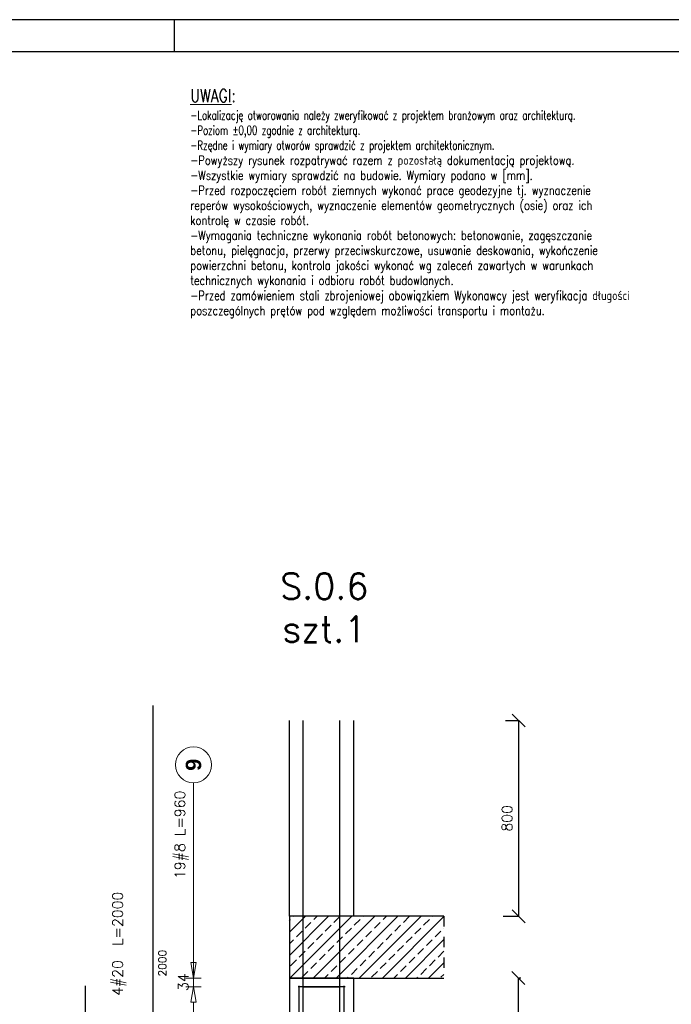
# Model space of a CAD drawing. Header units: millimetres. Extents: x -62590 to 46238, y 147773 to 522018.
# Tile 22 of 93: x 14888 to 17418, y 237820 to 241643. Entities that reach past the tile are written whole.
import ezdxf

# ---------------------------------------------------------------- set-up
doc = ezdxf.new("R2010")
doc.units = ezdxf.units.MM
doc.linetypes.add('DASHED', pattern=[2, 1, -1])
for name, color, linetype in [('!PB_Ramka', 7, 'Continuous'), ('AutoCAD_Structural_Detailing_deskowanie', 2, 'Continuous'), ('AutoCAD_Structural_Detailing_kształt pręta', 7, 'Continuous'), ('AutoCAD_Structural_Detailing_opis rozkładu', 7, 'Continuous'), ('AutoCAD_Structural_Detailing_pręt wyrzucony', 7, 'Continuous'), ('AutoCAD_Structural_Detailing_rozkład pręta', 7, 'Continuous'), ('e-cad_cienkie', 1, 'Continuous'), ('e-cad_opisy', 7, 'Continuous'), ('e-cad_wymiary', 1, 'Continuous')]:
    doc.layers.add(name, color=color, linetype=linetype)
doc.styles.add('e-cad_2', font='simplex.shx', dxfattribs={"width": 0.8})
doc.styles.add('style1', font='simplex.shx')
doc.styles.add('style3', font='arialbd.ttf')
doc.dimstyles.new('RBCT DIM 20', dxfattribs={"dimtxt": 40, "dimasz": 50, "dimexe": 2.5, "dimexo": 150, "dimgap": 25, "dimtad": 1, "dimdec": 0, "dimzin": 1, "dimtxsty": 'style1', "dimblk": 'OBLIQUE', "dimcen": 50, "dimclrd": 8, "dimclre": 8, "dimclrt": 2, "dimadec": 0, "dimazin": 0, "dimtfac": 1, "dimtdec": 0, "dimtmove": 0, "dimatfit": 3, "dimfxl": 1, "dimarcsym": 0})

# ---------------------------------------------------------------- blocks, each defined once
blk = doc.blocks.new('_Oblique')
at = {"color": 0, "linetype": 'ByBlock', "lineweight": -2}
blk.add_line((-0.5, -0.5), (0.5, 0.5), dxfattribs=at)
blk = doc.blocks.new('*D284')
at = {"layer": 'AutoCAD_Structural_Detailing_deskowanie', "color": 8, "lineweight": -2}
for p, q in [((16824.4, 234881.6), (16824.4, 237921.6)), ((16834.4, 237921.6), (16826.9, 237921.6)), ((16834.4, 234881.6), (16826.9, 234881.6))]:
    blk.add_line(p, q, dxfattribs=at)
at = {"layer": 'Defpoints', "color": 0, "ltscale": 40}
for p in [(16684.4, 237921.6), (16824.4, 237921.6), (16684.4, 234881.6)]:
    blk.add_point(p, dxfattribs=at)
at = {"layer": 'AutoCAD_Structural_Detailing_deskowanie', "color": 8, "lineweight": -2, "ltscale": 40, "xscale": 50, "yscale": 50, "zscale": 50}
for p, rotation in [((16824.4, 237921.6), 90), ((16824.4, 234881.6), 270)]:
    blk.add_blockref('_Oblique', p, dxfattribs=dict(at, rotation=rotation))
at = {"layer": 'AutoCAD_Structural_Detailing_deskowanie', "color": 2, "ltscale": 40, "insert": (16779.4, 236401.6), "char_height": 40, "attachment_point": 5, "rotation": 90, "style": 'style1'}
blk.add_mtext('3040', dxfattribs=at)
blk = doc.blocks.new('*D264')
at = {"layer": 'AutoCAD_Structural_Detailing_deskowanie', "color": 8, "lineweight": -2}
for p, q in [((16775, 238921.6), (16827.8, 238921.6)), ((16825.3, 238921.6), (16825.3, 238161.6)), ((16765.4, 238161.6), (16827.8, 238161.6))]:
    blk.add_line(p, q, dxfattribs=at)
at = {"layer": 'Defpoints', "color": 0, "ltscale": 40}
for p in [(16625, 238921.6), (16615.4, 238161.6), (16825.3, 238161.6)]:
    blk.add_point(p, dxfattribs=at)
at = {"layer": 'AutoCAD_Structural_Detailing_deskowanie', "color": 8, "lineweight": -2, "ltscale": 40, "xscale": 50, "yscale": 50, "zscale": 50}
for p, rotation in [((16825.3, 238921.6), 90), ((16825.3, 238161.6), 270)]:
    blk.add_blockref('_Oblique', p, dxfattribs=dict(at, rotation=rotation))
at = {"layer": 'AutoCAD_Structural_Detailing_deskowanie', "color": 2, "ltscale": 40, "insert": (16780.3, 238541.6), "char_height": 40, "attachment_point": 5, "rotation": 90, "style": 'style1'}
blk.add_mtext('800', dxfattribs=at)
blk = doc.blocks.new('*U306')
at = {"layer": 'e-cad_opisy', "color": 8, "ltscale": 0.4}
for points in [[(0, 0), (750, 0), (750, 420), (25, 420), (25, 297), (0, 297), (0, 0)], [(570, 420), (570, 415)]]:
    blk.add_lwpolyline(points, dxfattribs=at)
at = {"layer": 'e-cad_opisy', "color": 3, "ltscale": 0.4}
blk.add_lwpolyline([(30, 5), (745, 5), (745, 415), (30, 415), (30, 5)], dxfattribs=at)

msp = doc.modelspace()

# ---------------------------------------------------------------- hatches: boundary and pattern name
at = {"layer": 'e-cad_cienkie', "linetype": 'ByBlock', "ltscale": 40}
h = msp.add_hatch(dxfattribs=at)
h.set_pattern_fill('ANSI33', color=8, scale=10)
h.set_pattern_definition([(45, (19071.854, -12456.34), (-44.90128, 44.90128), []), (45, (19116.755, -12456.34), (-44.90128, 44.90128), [31.75, -15.875])])
h.paths.add_polyline_path([(16535.3, 238161.6), (15935.3, 238161.6), (15935.3, 237921.6), (16535.3, 237921.6)])

# ---------------------------------------------------------------- linework, layer by layer
at = {"layer": 'AutoCAD_Structural_Detailing_deskowanie', "color": 2, "linetype": 'Continuous'}
for p, q in [((16185.3, 237921.6), (15935.3, 237921.6)), ((15935.3, 237921.6), (15935.3, 234931.6)), ((16185.3, 234931.6), (16185.3, 237921.6))]:
    msp.add_line(p, q, dxfattribs=at)
at = {"layer": 'AutoCAD_Structural_Detailing_kształt pręta', "color": 3}
for p, q in [((15989.2, 236921.6), (15989.2, 238921.6)), ((16131.4, 236921.6), (16131.4, 238921.6)), ((15973.3, 234881.6), (15973.3, 237891.6)), ((16147.3, 234881.6), (16147.3, 237891.6))]:
    msp.add_line(p, q, dxfattribs=at)
at = {"layer": 'AutoCAD_Structural_Detailing_opis rozkładu', "color": 8, "lineweight": 0}
for p, q in [((15563.1, 238679.7), (15563.1, 237921.6)), ((15563.1, 238041.6), (15563.1, 237981.6)), ((15563.1, 237921.6), (15553.1, 237981.6)), ((15573.1, 237981.6), (15553.1, 237981.6)), ((15573.1, 237981.6), (15563.1, 237921.6)), ((15593.1, 237921.6), (15533.1, 237921.6)), ((15563.1, 237887.6), (15563.1, 237921.6)), ((15533.1, 237887.6), (15593.1, 237887.6)), ((15553.1, 237827.6), (15563.1, 237887.6)), ((15563.1, 237887.6), (15573.1, 237827.6)), ((15553.1, 237827.6), (15573.1, 237827.6)), ((15563.1, 237762.6), (15563.1, 237827.6))]:
    msp.add_line(p, q, dxfattribs=at)
msp.add_circle((15563.1, 238749.7), 70, dxfattribs=at)
at = {"layer": 'AutoCAD_Structural_Detailing_pręt wyrzucony', "color": 3}
for p, q in [((15406.6, 236979.6, -209.2), (15406.6, 238979.6, -209.2)), ((15143, 234881.6, -166.8), (15143, 237891.6, -166.8))]:
    msp.add_line(p, q, dxfattribs=at)
at = {"layer": 'AutoCAD_Structural_Detailing_rozkład pręta', "color": 3, "linetype": 'ByBlock', "lineweight": 25}
for p, q in [((15989.3, 237887.6), (15969.3, 237887.6)), ((15989.3, 237887.6), (15969.3, 237887.6)), ((16003.5, 237887.6), (15969.3, 237887.6)), ((16010.5, 237887.6), (15975.2, 237887.6)), ((15989.3, 237887.6), (16131.3, 237887.6)), ((16131.3, 237887.6), (15989.3, 237887.6)), ((16003.5, 237887.6), (16038.8, 237887.6)), ((16151.3, 237887.6), (16131.3, 237887.6)), ((16151.3, 237887.6), (16131.3, 237887.6))]:
    msp.add_line(p, q, dxfattribs=at)
at = {"layer": 'e-cad_cienkie', "color": 1, "linetype": 'ByBlock', "ltscale": 40}
for p, q in [((15935.3, 238161.6), (15935.3, 238921.6)), ((16185.3, 238161.6), (16185.3, 238921.6))]:
    msp.add_line(p, q, dxfattribs=at)
at = {"layer": 'e-cad_cienkie', "color": 8, "linetype": 'DASHED', "ltscale": 40}
msp.add_line((16535.3, 238161.6), (16535.3, 237921.6), dxfattribs=at)
at = {"layer": 'e-cad_cienkie', "color": 1, "linetype": 'ByBlock', "ltscale": 40}
msp.add_lwpolyline([(16535.3, 238161.6), (15935.3, 238161.6), (15935.3, 237921.6), (16535.3, 237921.6)], dxfattribs=at)

# ---------------------------------------------------------------- block references
at = {"layer": '!PB_Ramka', "xscale": 25, "yscale": 25, "zscale": 25}
msp.add_blockref('*U306', (1238, 231142.6), dxfattribs=at)

# ---------------------------------------------------------------- texts
at = {"color": 1, "insert": (16070.7, 239492.8), "char_height": 100, "attachment_point": 2, "style": 'style1'}
msp.add_mtext('S.0.6\\Pszt.1', dxfattribs=at)
at = {"layer": 'AutoCAD_Structural_Detailing_opis rozkładu', "color": 1, "insert": (15563.1, 238749.7), "char_height": 60, "attachment_point": 5, "rotation": 90, "style": 'style3'}
msp.add_mtext('9', dxfattribs=at)
at = {"layer": 'AutoCAD_Structural_Detailing_opis rozkładu', "color": 2, "char_height": 40, "rotation": 90, "style": 'style1'}
for s, insert, attachment_point in [('19#8 L=960', (15516.5, 238477.8), 5), ('34', (15543.1, 237871.3), 7)]:
    msp.add_mtext(s, dxfattribs=dict(at, insert=insert, attachment_point=attachment_point))
at = {"layer": 'AutoCAD_Structural_Detailing_pręt wyrzucony', "color": 2, "attachment_point": 5, "rotation": 90, "style": 'style1'}
for s, insert, char_height in [('4#20  L=2000', (15274.7, 238054.5, -130.7), 40), ('2000', (15441.6, 237979.6, -209.2), 30)]:
    msp.add_mtext(s, dxfattribs=dict(at, insert=insert, char_height=char_height))
at = {"layer": 'e-cad_wymiary', "lineweight": 0, "ltscale": 10, "insert": (15550.5, 240484.2), "char_height": 50, "width": 1856.288, "attachment_point": 7, "style": 'e-cad_2'}
msp.add_mtext('{\\L\\C2;UWAGI\\l:\\P\\A1;\\H0.7x;\\W0.7;\\C256;-Lokalizację otworowania należy zweryfikować z projektem branżowym oraz architekturą.\\P-Poziom %%P0,00 zgodnie z architekturą.\\P-Rzędne i wymiary otworów sprawdzić z projektem architektonicznym. \\P\\W0.8;-Powyższy rysunek rozpatrywać razem z pozostałą dokumentacją projektową.\\P-Wszystkie wymiary sprawdzić na budowie. Wymiary podano w [mm].\\P-Przed rozpoczęciem robót ziemnych wykonać prace geodezyjne tj. wyznaczenie reperów wysokościowych, wyznaczenie elementów geometrycznych (osie) oraz ich kontrolę w czasie robót.\\P-Wymagania techniczne wykonania robót betonowych: betonowanie, zagęszczanie betonu, pielęgnacja, przerwy przeciwskurczowe, usuwanie deskowania, wykończenie powierzchni betonu, kontrola jakości wykonać wg zaleceń zawartych w warunkach technicznych wykonania i odbioru robót budowlanych.\\P-Przed zamówieniem stali zbrojeniowej obowiązkiem Wykonawcy jest weryfikacja długości poszczególnych prętów pod względem możliwości transportu i montażu.}', dxfattribs=at)

# ---------------------------------------------------------------- dimensions: what is measured, and where the dimension line sits
at = {"layer": 'AutoCAD_Structural_Detailing_deskowanie'}
dim = msp.add_linear_dim(base=(16825.3, 238161.6), p1=(16625, 238921.6), p2=(16615.4, 238161.6), angle=90, text='800', dimstyle='RBCT DIM 20', override={"dimtmove": 1}, dxfattribs=at)
dim.commit()
dim.dimension.update_dxf_attribs({"geometry": '*D264', "text_midpoint": (16780.3, 238541.6)})
dim = msp.add_aligned_dim(p1=(16684.4, 234881.6), p2=(16684.4, 237921.6), distance=-140, dimstyle='RBCT DIM 20', override={"dimscale": 1, "dimtmove": 1}, dxfattribs=at)
dim.commit()
dim.dimension.update_dxf_attribs({"geometry": '*D284', "text_midpoint": (16779.4, 236401.6)})

doc.saveas('drawing.dxf')
